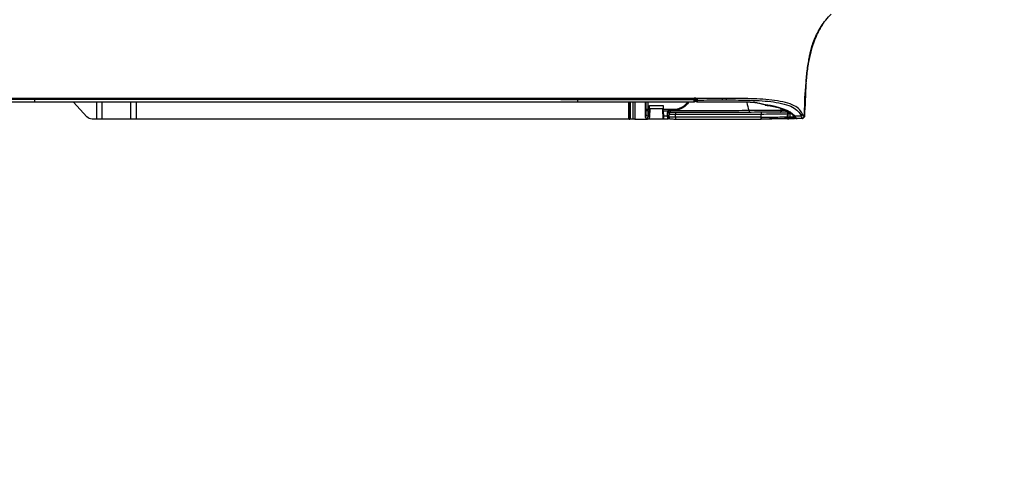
# Model space of a CAD drawing. Header units: millimetres. Extents: x -424979 to 718034, y -72486 to 344972.
# Tile 87 of 256: x 378970 to 379660, y 39987 to 40307. Entities that reach past the tile are written whole.
import ezdxf
from ezdxf.xclip import XClip

# ---------------------------------------------------------------- set-up
doc = ezdxf.new("R2010")
doc.units = ezdxf.units.MM
doc.header["$MEASUREMENT"] = 0
doc.header["$XCLIPFRAME"] = 0
doc.layers.add('0100_001_5_0_Nr_pióra__1', color=7, linetype='Continuous', lineweight=13)
doc.layers.add('0100_001_6_0_Nr_pióra__1', color=7, linetype='Continuous', lineweight=13)
doc.layers.add('IS_KLIM_urządzenia', color=3, linetype='Continuous')
doc.layers.add('Rysunki i obrazki', color=7, linetype='Continuous')
picture_1 = doc.add_image_def('image5.tif', size_in_pixel=(4960, 3508))
picture_2 = doc.add_image_def('image6.tif', size_in_pixel=(4960, 3507))

# ---------------------------------------------------------------- blocks, each defined once
blk = doc.blocks.new('Rysunek_5_5', base_point=(-249372.85, 44922.39))
at = {"layer": '0100_001_5_0_Nr_pióra__1', "color": 7, "lineweight": 13}
image = blk.add_image(picture_1, insert=(-270474.09, 30224.15), size_in_units=(41994.67, 29692.6), rotation=-0.403012, dxfattribs=at)
image.set_boundary_path([(-0.5, -0.5), (4959.5, 3507.5)])
blk = doc.blocks.new('Rysunek_6_6', base_point=(-286891.41, 45461))
at = {"layer": '0100_001_6_0_Nr_pióra__1', "color": 7, "lineweight": 13}
image = blk.add_image(picture_2, insert=(-308193.9, 31055.98), size_in_units=(41994.67, 29692.6), rotation=-1.195405, dxfattribs=at)
image.set_boundary_path([(-0.5, -0.5), (4959.5, 3506.5)])
blk = doc.blocks.new('G$CFEA986A8')
at = {"layer": 'IS_KLIM_urządzenia', "linetype": 'Continuous'}
for p, q in [((53.93, 200.11), (53.93, 200.96)), ((53.93, 199.16), (53.93, 200.11)), ((54.23, 201.26), (55.52, 201.26)), ((54.24, 200.26), (54.24, 199.31)), ((55.48, 200.26), (54.24, 200.26)), ((55.51, 198.89), (55.48, 200.26)), ((55.52, 201.26), (55.54, 201.26)), ((55.54, 201.26), (55.69, 198.26)), ((55.54, 201.26), (59.6, 201.26)), ((59.62, 201.26), (60.17, 201.26)), ((60.06, 200.26), (59.65, 200.26)), ((64.28, 201.26), (65.29, 201.26)), ((65.09, 201.06), (65.09, 200.26)), ((65.09, 200.26), (65.09, 196.29)), ((65.49, 201.26), (65.29, 201.26)), ((65.29, 200.27), (65.29, 201.26)), ((65.29, 200.27), (65.49, 200.27)), ((65.29, 196.29), (65.29, 200.27)), ((65.49, 201.26), (209.47, 201.26)), ((65.49, 201.26), (65.49, 200.27)), ((65.49, 200.27), (65.5, 196.29)), ((65.69, 200.26), (65.69, 201.06)), ((65.7, 196.29), (65.69, 200.26)), ((209.47, 196.29), (209.47, 201.26)), ((209.47, 201.26), (210.97, 201.26)), ((210.97, 201.26), (210.97, 196.29)), ((210.97, 201.26), (219.47, 201.26)), ((219.47, 196.29), (219.47, 201.26)), ((219.47, 201.26), (220.97, 201.26)), ((220.97, 201.26), (220.97, 196.29)), ((220.97, 201.26), (222.34, 201.26)), ((223.82, 200.61), (227.77, 196.29)), ((46.54, 196.29), (46.54, 196.24)), ((46.54, 195.58), (46.54, 195.13)), ((80.5, 196.29), (80.5, 196.24)), ((80.5, 196.24), (80.5, 195.58)), ((80.5, 195.58), (80.5, 195.13)), ((239.13, 196.24), (239.13, 196.29)), ((239.13, 195.13), (239.13, 195.58))]:
    blk.add_line(p, q, dxfattribs=at)
at = {"layer": 'IS_KLIM_urządzenia', "linetype": 'Continuous', "extrusion": (0, 0, -1)}
for centre, radius, start, end in [((-18.69, 199.74), 0.5, 182.0496, 269.8), ((-54.23, 200.96), 0.3, 0, 90), ((-222.34, 199.26), 2, 90, 137.5532), ((-45.54, 195.79), 0.5, 90, 180), ((-46.54, 195.79), 0.5, 0, 90)]:
    blk.add_arc(centre, radius, start, end, dxfattribs=at)
at = {"layer": 'IS_KLIM_urządzenia', "linetype": 'Continuous'}
for centre, radius, start, end in [((18.72, 200.56), 0.5, 357.7294, 89), ((65.29, 201.06), 0.2, 90, 179.94), ((65.49, 201.06), 0.2, 0.06, 90), ((25.66, 196.65), 0.5, 72.0675, 83.6302)]:
    blk.add_arc(centre, radius, start, end, dxfattribs=at)
for centre, major_axis, ratio, start_param, end_param in [((14.93, 200.53), (-0.026, 0.499), 0.9983, 0, 1.502362), ((15.36, 199.79), (0.457, 0.203), 0.909388, 1.232542, 2.687909), ((16.45, 200.61), (0.144, 0.479), 0.997743, 0.012939, 0.345034), ((16.95, 200.59), (-0.009, -0.5), 0.866632, 1.552217, 3.141593), ((17.2, 199.87), (0.375, 0.331), 0.874767, 6.258498, 7.242676), ((18.12, 200.57), (-0.009, -0.5), 0.86661, 1.552873, 3.141593), ((18.08, 199.73), (-0.002, 0.5), 0.86639, 4.116092, 4.679302), ((21.31, 198.76), (-0.002, 0.49), 0.738248, 0, 1.638372), ((26.9, 199.77), (0.002, -0.5), 0.034879, 0, 1.57242), ((26.93, 200.73), (0, 0.5), 0.034873, 4.714126, 6.335137), ((26.98, 200.73), (0, -0.5), 0.034873, 1.572542, 3.193553), ((51.98, 200.73), (0, -0.5), 0.034873, 1.572542, 3.193984), ((51.98, 199.85), (0.002, -0.5), 0.034879, 0, 1.57242), ((52.33, 198.36), (0, 0.3), 0.034873, 4.714134, 6.283185), ((53.41, 199.86), (0.002, -0.5), 0.988846, 0, 1.567605), ((53.43, 199.83), (-0.5, 0), 0.97477, 1.576144, 3.141593), ((53.43, 198.86), (-0.5, 0), 0.003693, 1.579523, 2.534048), ((53.43, 198.36), (0, 0.3), 0.034873, 4.714134, 6.283185), ((53.65, 198.39), (0.084, -0.288), 0.033955, 1.562656, 3.141593), ((54.11, 198.74), (-0.256, 0.157), 0.454954, 4.950735, 6.283185), ((54.23, 200.11), (-0.3, 0), 0.500503, 4.682189, 6.283185), ((54.23, 199.16), (-0.3, 0), 0.500503, 4.682189, 6.283185), ((59.99, 198.58), (-0.499, 0.025), 0.499537, 3.242371, 4.737227), ((60.06, 200.01), (-0.499, 0.025), 0.499537, 3.242371, 4.737227), ((60.17, 200.76), (0, 0.5), 0.996195, 4.713166, 6.283185), ((65.29, 200.26), (0.2, 0), 0.005236, 1.570788, 3.141593), ((65.49, 200.26), (0.2, 0), 0.005236, 0, 1.570791), ((25.66, 196.65), (0.055, 0.497), 0.256635, 6.28316, 6.727423), ((25.66, 196.65), (-0.154, -0.476), 0.571177, 3.141593, 3.672186), ((30.87, 195.79), (0, 0.5), 0.010876, 0, 0.428815), ((45.54, 195.79), (0, 0.5), 0.009623, 0, 0.426438), ((45.54, 195.79), (-0.5, 0), 0.910452, 3.141593, 4.716369), ((45.54, 195.22), (-0.5, 0), 0.910238, 3.141593, 4.716614), ((45.54, 195.22), (-0.001, 0.5), 0.004977, 0.42694, 1.572622), ((46.54, 195.79), (-0.5, 0), 0.894842, 4.712389, 6.283185), ((46.54, 195.13), (-0.5, 0), 0.894842, 4.712389, 6.283185), ((59.98, 198.33), (0.5, 0), 0.001724, 0.087267, 1.535915), ((45.54, 195.22), (-0.5, 0), 0.001837, 1.565823, 3.141593), ((46.54, 195.13), (-0.5, 0), 0.001524, 0, 1.570796)]:
    blk.add_ellipse(centre, major_axis=major_axis, ratio=ratio, start_param=start_param, end_param=end_param, dxfattribs=at)
at = {"layer": 'IS_KLIM_urządzenia', "linetype": 'Continuous', "extrusion": (0, 0, -1)}
for centre, major_axis, ratio, start_param, end_param in [((53.43, 199.16), (0.479, -0.142), 1, 5.994256, 6.545048), ((53.44, 199.31), (0.771, -0.214), 1, 6.012747, 6.56354), ((54.23, 199.26), (0, -2), 0.005231, 3.141593, 4.188473), ((55.62, 199.26), (0.11, -2), 0.052397, 2.097475, 3.144355)]:
    blk.add_ellipse(centre, major_axis=major_axis, ratio=ratio, start_param=start_param, end_param=end_param, dxfattribs=at)
at = {"layer": 'IS_KLIM_urządzenia', "linetype": 'Continuous'}
for points, knots in [([(14.21, 200.54), (14.17, 199.53), (14.12, 197.84), (14.05, 195.45), (13.98, 193.38), (13.88, 191.32), (13.68, 188.56), (13.37, 185.89), (13.01, 183.93), (12.88, 183.33)], [0, 0, 0, 0, 0.174844, 0.294563, 0.414282, 0.534001, 0.653719, 0.893157, 1, 1, 1, 1]), ([(14.29, 200.81), (14.28, 199.72), (14.24, 198.12), (14.2, 196.18), (14.17, 195.22), (14.15, 194.58), (14.11, 194.03), (14.06, 193.38), (13.96, 192.48), (13.91, 191.88), (13.89, 191.63)], [0, 0, 0, 0, 0.261726, 0.374815, 0.426057, 0.47543, 0.525874, 0.58018, 0.704159, 1, 1, 1, 1]), ([(14.21, 200.54), (14.21, 200.54), (14.21, 200.54), (14.21, 200.54), (14.24, 200.54), (14.28, 200.54), (14.28, 200.54), (14.28, 200.54)], [0, 0, 0, 0, 0.184418, 0.184418, 0.99996, 0.99996, 1, 1, 1, 1]), ([(14.91, 201.03), (14.8, 201.03), (14.8, 201.03), (14.72, 201.02), (14.69, 201.02), (14.69, 201.02)], [0, 0, 0, 0, 0.500965, 0.500965, 1, 1, 1, 1]), ([(14.86, 199.79), (15.27, 198.9), (15.97, 198.03), (18.72, 196.62), (20.82, 196.12), (25.21, 195.49), (27.58, 195.36), (32.29, 195.23), (34.65, 195.19), (37.02, 195.19)], [0, 0, 0, 0, 0.25, 0.25, 0.5, 0.5, 0.75, 0.75, 1, 1, 1, 1]), ([(14.91, 201.03), (15.24, 201.05), (15.57, 201.07), (16.08, 201.09), (16.24, 201.1), (16.41, 201.11)], [0, 0, 0, 0, 0.665624, 0.665624, 1, 1, 1, 1]), ([(17.18, 200.33), (16.78, 200.31), (16.38, 200.3), (15.77, 200.27), (15.55, 200.26), (15.33, 200.25)], [0, 0, 0, 0, 0.64643, 0.64643, 1, 1, 1, 1]), ([(37.02, 195.65), (34.71, 195.64), (32.4, 195.69), (27.8, 195.82), (25.48, 195.94), (21.18, 196.55), (19.11, 197.06), (16.41, 198.49), (15.73, 199.37), (15.33, 200.25)], [0, 0, 0, 0, 0.25, 0.25, 0.5, 0.5, 0.75, 0.75, 1, 1, 1, 1]), ([(17.58, 200.19), (17.53, 200.24), (17.28, 200.53), (17.02, 200.81), (16.81, 200.97), (16.69, 201.07), (16.57, 201.09), (16.54, 201.1)], [0, 0, 0, 0, 0.095996, 0.59266, 0.84646, 0.967214, 1, 1, 1, 1]), ([(19.22, 201.14), (18.71, 201.12), (17.99, 201.09), (17.43, 201.08), (17.25, 201.08)], [0, 0, 0, 0, 0.627909, 1, 1, 1, 1]), ([(18.55, 200.55), (18.38, 200.55), (18.22, 200.56), (17.83, 200.56), (17.6, 200.57), (17.38, 200.57)], [0, 0, 0, 0, 0.427577, 0.427577, 1, 1, 1, 1]), ([(25.22, 197.23), (24.9, 197.26), (23.92, 197.39), (22.4, 197.73), (20.73, 198.24), (19.32, 198.86), (18.3, 199.5), (17.85, 199.92), (17.7, 200.1)], [0, 0, 0, 0, 0.087973, 0.275439, 0.466673, 0.659321, 0.855696, 1, 1, 1, 1]), ([(18.12, 201.07), (18.26, 201.06), (18.38, 201.06), (18.64, 201.06), (18.72, 201.06), (18.72, 201.06)], [0, 0, 0, 0, 0.352743, 0.352743, 1, 1, 1, 1]), ([(18.52, 199.72), (18.52, 199.8), (18.52, 199.88), (18.53, 200.16), (18.54, 200.35), (18.55, 200.55)], [0, 0, 0, 0, 0.293814, 0.293814, 1, 1, 1, 1]), ([(18.72, 201.06), (18.72, 201.06), (19.6, 201.08), (22.63, 201.19), (24.74, 201.23), (26.93, 201.23)], [0, 0, 0, 0, 0.5, 0.5, 1, 1, 1, 1]), ([(19.17, 199.24), (19.58, 199.24), (20.23, 199.24), (22.58, 199.25), (24.7, 199.26), (26.9, 199.27)], [0, 0, 0, 0, 0.359642, 0.359642, 1, 1, 1, 1]), ([(19.22, 200.54), (19.21, 200.34), (19.2, 200.13), (19.19, 199.86), (19.19, 199.79), (19.18, 199.72)], [0, 0, 0, 0, 0.736288, 0.736288, 1, 1, 1, 1]), ([(26.91, 199.77), (24.85, 199.75), (22.86, 199.74), (20.02, 199.72), (19.18, 199.72), (19.18, 199.72)], [0, 0, 0, 0, 0.5, 0.5, 1, 1, 1, 1]), ([(19.22, 201.14), (19.58, 201.15), (20.3, 201.17), (21.53, 201.2), (23.05, 201.22), (24.87, 201.23), (26.28, 201.23), (26.98, 201.23)], [0, 0, 0, 0, 0.163195, 0.329907, 0.49928, 0.750989, 1, 1, 1, 1]), ([(26.95, 200.73), (24.89, 200.73), (22.89, 200.68), (20.05, 200.57), (19.22, 200.54), (19.22, 200.54)], [0, 0, 0, 0, 0.5, 0.5, 1, 1, 1, 1]), ([(19.71, 198.73), (19.85, 198.73), (20, 198.72), (20.4, 198.72), (20.63, 198.72), (20.94, 198.72)], [0, 0, 0, 0, 0.37651, 0.37651, 1, 1, 1, 1]), ([(20.94, 198.72), (20.95, 198.72), (20.96, 198.72), (20.97, 198.72), (20.97, 198.72), (20.97, 198.72), (20.97, 198.72), (20.97, 198.71), (20.97, 198.71), (20.97, 198.71), (20.97, 198.71), (20.98, 198.71), (20.98, 198.71), (20.98, 198.71)], [0, 0, 0, 0, 0.615634, 0.615634, 0.835116, 0.835116, 0.937229, 0.937229, 0.970666, 0.970666, 0.991316, 0.991316, 1, 1, 1, 1]), ([(21.06, 198.72), (22.51, 198.73), (24.09, 198.74), (27.27, 198.76), (28.87, 198.77), (30.48, 198.77)], [0, 0, 0, 0, 0.5, 0.5, 1, 1, 1, 1]), ([(21.11, 198.73), (21.11, 198.75), (21.11, 198.77), (21.11, 198.81), (21.11, 198.83), (21.11, 198.89), (21.12, 198.93), (21.14, 199.02), (21.15, 199.07), (21.18, 199.15), (21.2, 199.18), (21.24, 199.23), (21.27, 199.24), (21.29, 199.25), (21.3, 199.25), (21.3, 199.25)], [0, 0, 0, 0, 0.079375, 0.079375, 0.152142, 0.152142, 0.308093, 0.308093, 0.533795, 0.533795, 0.744603, 0.744603, 0.955402, 0.955402, 1, 1, 1, 1]), ([(26.9, 199.27), (27.23, 199.27), (27.56, 199.27), (29.23, 199.27), (30.56, 199.28), (37.22, 199.3), (42.55, 199.32), (49.25, 199.34), (50.62, 199.35), (51.98, 199.35)], [0, 0, 0, 0, 0.039838, 0.039838, 0.199192, 0.199192, 0.836607, 0.836607, 1, 1, 1, 1]), ([(26.95, 200.73), (26.95, 200.72), (26.95, 200.7), (26.94, 200.38), (26.92, 200.07), (26.91, 199.77)], [0, 0, 0, 0, 0.050907, 0.050907, 1, 1, 1, 1]), ([(52, 199.85), (51.67, 199.85), (51.33, 199.85), (49.67, 199.85), (48.33, 199.84), (41.67, 199.82), (36.34, 199.8), (29.65, 199.78), (28.28, 199.77), (26.91, 199.77)], [0, 0, 0, 0, 0.039838, 0.039838, 0.199192, 0.199192, 0.836607, 0.836607, 1, 1, 1, 1]), ([(26.99, 200.73), (27.33, 200.73), (27.66, 200.73), (29.33, 200.73), (30.66, 200.73), (37.32, 200.73), (42.65, 200.73), (49.32, 200.73), (50.66, 200.73), (52, 200.73)], [0, 0, 0, 0, 0.039967, 0.039967, 0.199835, 0.199835, 0.839306, 0.839306, 1, 1, 1, 1]), ([(30.48, 198.78), (30.48, 198.84), (30.48, 198.89), (30.48, 199), (30.48, 199.05), (30.48, 199.14), (30.48, 199.17), (30.48, 199.23), (30.48, 199.25), (30.49, 199.27), (30.49, 199.28), (30.49, 199.28), (30.49, 199.28), (30.49, 199.28)], [0, 0, 0, 0, 0.215384, 0.215384, 0.430768, 0.430768, 0.646164, 0.646164, 0.861588, 0.861588, 0.968092, 0.968092, 1, 1, 1, 1]), ([(30.48, 198.78), (30.81, 198.78), (31.14, 198.78), (32.81, 198.79), (34.14, 198.79), (40.81, 198.82), (46.14, 198.83), (52.13, 198.86), (52.78, 198.86), (53.43, 198.86)], [0, 0, 0, 0, 0.043508, 0.043508, 0.217737, 0.217737, 0.914651, 0.914651, 1, 1, 1, 1]), ([(48.08, 196.29), (48.28, 196.62), (48.52, 196.92), (49.71, 198.11), (51.01, 198.66), (52.33, 198.66)], [0, 0, 0, 0, 0.226904, 0.226904, 1, 1, 1, 1]), ([(53.93, 200.67), (53.93, 200.68), (53.93, 200.75), (53.89, 200.86), (53.81, 200.99), (53.72, 201.07), (53.63, 201.12), (53.56, 201.15), (53.47, 201.17), (53.32, 201.19), (53.02, 201.21), (52.48, 201.23), (52.05, 201.23), (51.82, 201.23), (51.78, 201.23)], [0, 0, 0, 0, 0.008737, 0.069232, 0.117614, 0.159413, 0.196322, 0.230426, 0.272625, 0.360337, 0.57868, 0.76722, 0.964188, 1, 1, 1, 1]), ([(51.98, 199.35), (52.17, 199.35), (52.36, 199.35), (52.68, 199.36), (52.83, 199.36), (53.07, 199.36), (53.18, 199.36), (53.34, 199.36), (53.39, 199.36), (53.41, 199.36)], [0, 0, 0, 0, 0.270422, 0.270422, 0.513615, 0.513615, 0.756808, 0.756808, 1, 1, 1, 1]), ([(52, 200.73), (52.12, 200.73), (52.25, 200.73), (52.58, 200.73), (52.8, 200.73), (53.18, 200.72), (53.35, 200.71), (53.63, 200.7), (53.74, 200.69), (53.89, 200.68), (53.93, 200.67), (53.93, 200.66)], [0, 0, 0, 0, 0.119883, 0.119883, 0.339691, 0.339691, 0.55974, 0.55974, 0.779888, 0.779888, 1, 1, 1, 1]), ([(53.91, 199.86), (53.87, 199.86), (53.8, 199.86), (53.59, 199.86), (53.45, 199.86), (53.12, 199.86), (52.93, 199.86), (52.5, 199.86), (52.25, 199.85), (52, 199.85)], [0, 0, 0, 0, 0.243193, 0.243193, 0.486385, 0.486385, 0.729578, 0.729578, 1, 1, 1, 1]), ([(52.33, 198.66), (52.53, 198.66), (52.73, 198.66), (53.1, 198.66), (53.26, 198.66), (53.43, 198.66)], [0, 0, 0, 0, 0.545123, 0.545123, 1, 1, 1, 1]), ([(53.43, 199.35), (53.43, 199.33), (53.43, 199.31), (53.43, 199.25), (53.43, 199.21), (53.43, 199.13), (53.43, 199.07), (53.43, 198.97), (53.43, 198.91), (53.43, 198.86)], [0, 0, 0, 0, 0.251437, 0.251437, 0.502865, 0.502865, 0.754279, 0.754279, 1, 1, 1, 1]), ([(53.86, 198.9), (53.85, 198.88), (53.84, 198.87), (53.8, 198.82), (53.77, 198.79), (53.73, 198.76), (53.72, 198.75), (53.67, 198.72), (53.62, 198.69), (53.57, 198.68)], [0, 0, 0, 0, 0.160482, 0.160482, 0.52212, 0.52212, 0.58886, 0.58886, 1, 1, 1, 1]), ([(53.67, 198.39), (53.75, 198.43), (53.83, 198.48), (53.97, 198.62), (54.03, 198.71), (54.09, 198.82), (54.11, 198.86), (54.12, 198.89)], [0, 0, 0, 0, 0.391531, 0.391531, 0.834377, 0.834377, 1, 1, 1, 1]), ([(55.51, 198.89), (55.51, 198.79), (55.51, 198.68), (55.52, 198.51), (55.52, 198.45), (55.53, 198.39)], [0, 0, 0, 0, 0.64422, 0.64422, 1, 1, 1, 1]), ([(59.6, 198.3), (59.61, 198.42), (59.61, 198.53), (59.62, 198.7), (59.62, 198.75), (59.62, 198.81)], [0, 0, 0, 0, 0.65065, 0.65065, 1, 1, 1, 1]), ([(59.65, 200.26), (59.66, 200.45), (59.66, 200.63), (59.66, 200.92), (59.65, 201.04), (59.64, 201.21), (59.63, 201.26), (59.62, 201.26)], [0, 0, 0, 0, 0.320954, 0.320954, 0.641904, 0.641904, 1, 1, 1, 1]), ([(59.99, 198.83), (60, 199.08), (60.01, 199.33), (60.04, 199.8), (60.05, 200.03), (60.06, 200.26)], [0, 0, 0, 0, 0.522709, 0.522709, 1, 1, 1, 1]), ([(59.99, 198.83), (59.99, 198.75), (59.99, 198.67), (59.99, 198.51), (60, 198.42), (60, 198.33), (60, 198.33), (60, 198.33)], [0, 0, 0, 0, 0.501708, 0.501708, 0.983156, 0.983156, 1, 1, 1, 1]), ([(60.06, 200.26), (60.07, 200.47), (60.08, 200.67), (60.1, 200.96), (60.11, 201.07), (60.14, 201.22), (60.16, 201.26), (60.17, 201.26)], [0, 0, 0, 0, 0.353708, 0.353708, 0.676927, 0.676927, 1, 1, 1, 1]), ([(63.8, 201.26), (62.76, 201.26), (61.72, 201.26), (60.66, 201.26), (60.64, 201.26), (60.48, 201.26), (60.33, 201.26), (60.18, 201.26)], [0, 0, 0, 0, 0.863472, 0.863472, 0.877231, 0.877231, 1, 1, 1, 1]), ([(60.56, 200.01), (60.54, 199.72), (60.53, 199.43), (60.5, 198.96), (60.49, 198.77), (60.48, 198.58)], [0, 0, 0, 0, 0.604042, 0.604042, 1, 1, 1, 1]), ([(60.48, 198.33), (60.48, 198.34), (60.48, 198.35), (60.48, 198.39), (60.48, 198.42), (60.48, 198.5), (60.48, 198.54), (60.48, 198.58)], [0, 0, 0, 0, 0.109897, 0.109897, 0.498525, 0.498525, 1, 1, 1, 1]), ([(60.67, 200.76), (60.65, 200.76), (60.64, 200.73), (60.61, 200.62), (60.6, 200.54), (60.57, 200.31), (60.56, 200.17), (60.56, 200.01)], [0, 0, 0, 0, 0.323211, 0.323211, 0.646457, 0.646457, 1, 1, 1, 1]), ([(13.84, 190.86), (13.85, 191.05), (13.99, 193.24), (14.05, 195.43), (14.11, 197.43)], [0, 0, 0, 0, 0.087292, 1, 1, 1, 1]), ([(30.87, 196.29), (34.81, 196.29), (38.74, 196.29), (43.63, 196.29), (44.58, 196.29), (45.54, 196.29)], [0, 0, 0, 0, 0.804889, 0.804889, 1, 1, 1, 1]), ([(45.54, 196.25), (45.37, 196.25), (45.2, 196.25), (43.71, 196.25), (42.37, 196.25), (37.65, 196.25), (34.26, 196.25), (30.87, 196.25)], [0, 0, 0, 0, 0.033958, 0.033958, 0.30672, 0.30672, 1, 1, 1, 1]), ([(37.02, 195.65), (37.02, 195.62), (37.02, 195.58), (37.02, 195.52), (37.02, 195.51), (37.02, 195.46), (37.02, 195.41), (37.02, 195.3), (37.02, 195.25), (37.02, 195.19)], [0, 0, 0, 0, 0.339646, 0.339646, 0.410746, 0.410746, 0.705373, 0.705373, 1, 1, 1, 1]), ([(45.54, 196.25), (45.54, 196.11), (45.54, 195.97), (45.54, 195.78), (45.54, 195.73), (45.54, 195.68)], [0, 0, 0, 0, 0.728288, 0.728288, 1, 1, 1, 1]), ([(46.54, 196.29), (46.71, 196.29), (46.87, 196.29), (48.37, 196.29), (49.71, 196.29), (56.37, 196.29), (61.71, 196.29), (71.52, 196.29), (76.01, 196.29), (80.5, 196.29)], [0, 0, 0, 0, 0.014724, 0.014724, 0.13252, 0.13252, 0.603704, 0.603704, 1, 1, 1, 1]), ([(46.54, 196.24), (46.54, 196.09), (46.54, 195.94), (46.54, 195.72), (46.54, 195.65), (46.54, 195.58)], [0, 0, 0, 0, 0.674851, 0.674851, 1, 1, 1, 1]), ([(52.34, 198.36), (51.1, 198.36), (49.89, 197.85), (48.81, 196.78), (48.63, 196.55), (48.46, 196.31)], [0, 0, 0, 0, 0.807469, 0.807469, 1, 1, 1, 1]), ([(53.44, 198.36), (53.24, 198.36), (53.04, 198.36), (52.67, 198.36), (52.51, 198.36), (52.34, 198.36)], [0, 0, 0, 0, 0.545123, 0.545123, 1, 1, 1, 1]), ([(55.59, 197.26), (55.57, 197.59), (55.55, 197.93), (55.53, 198.3), (55.53, 198.35), (55.53, 198.39)], [0, 0, 0, 0, 0.885108, 0.885108, 1, 1, 1, 1]), ([(55.59, 197.26), (55.58, 197.37), (55.58, 197.49), (55.57, 197.7), (55.57, 197.8), (55.56, 197.97), (55.57, 198.05), (55.57, 198.17), (55.57, 198.21), (55.58, 198.25), (55.58, 198.26), (55.59, 198.26)], [0, 0, 0, 0, 0.214139, 0.214139, 0.428302, 0.428302, 0.642148, 0.642148, 0.856248, 0.856248, 1, 1, 1, 1]), ([(55.59, 198.26), (56.25, 198.26), (56.92, 198.26), (58.24, 198.26), (58.89, 198.26), (59.55, 198.26)], [0, 0, 0, 0, 0.504617, 0.504617, 1, 1, 1, 1]), ([(59.55, 197.26), (58.88, 197.26), (58.22, 197.26), (56.9, 197.26), (56.24, 197.26), (55.59, 197.26)], [0, 0, 0, 0, 0.504597, 0.504597, 1, 1, 1, 1]), ([(59.6, 198.3), (59.6, 198.29), (59.6, 198.27), (59.58, 197.93), (59.57, 197.59), (59.55, 197.26)], [0, 0, 0, 0, 0.042191, 0.042191, 1, 1, 1, 1]), ([(59.55, 198.26), (59.55, 198.26), (59.56, 198.24), (59.57, 198.17), (59.57, 198.11), (59.57, 197.97), (59.57, 197.89), (59.57, 197.7), (59.56, 197.59), (59.56, 197.41), (59.55, 197.34), (59.55, 197.26)], [0, 0, 0, 0, 0.214776, 0.214776, 0.429554, 0.429554, 0.644336, 0.644336, 0.859321, 0.859321, 1, 1, 1, 1]), ([(80.5, 196.29), (94.71, 196.29), (108.92, 196.29), (161.8, 196.29), (200.47, 196.29), (239.13, 196.29)], [0, 0, 0, 0, 0.268807, 0.268807, 1, 1, 1, 1]), ([(37.04, 195.19), (37.45, 195.19), (37.86, 195.19), (38.27, 195.2), (38.27, 195.2), (38.27, 195.2)], [0, 0, 0, 0, 0.999951, 0.999951, 1, 1, 1, 1]), ([(13.2, 185.01), (13.26, 185.37), (13.53, 187.14), (13.7, 188.92), (13.8, 190.33)], [0, 0, 0, 0, 0.205915, 1, 1, 1, 1]), ([(9.04, 173.7), (9.64, 174.6), (10.17, 175.55), (11.68, 178.7), (12.38, 180.96), (12.99, 183.86), (13.1, 184.44), (13.2, 185.01)], [0, 0, 0, 0, 0.27031, 0.27031, 0.856348, 0.856348, 1, 1, 1, 1]), ([(12.9, 183.43), (12.87, 183.23), (12.78, 182.78), (12.61, 181.92), (12.45, 181.22), (12.25, 180.45), (11.92, 179.33), (11.37, 177.81), (10.52, 175.99), (9.02, 173.44), (7.61, 171.66), (6.52, 170.55)], [0, 0, 0, 0, 0.131561, 0.187092, 0.238012, 0.287017, 0.336427, 0.442316, 0.562752, 0.698039, 1, 1, 1, 1])]:
    blk.add_open_spline(points, degree=3, knots=knots, dxfattribs=at)
for points, degree in [([(14.29, 200.54), (14.32, 200.54), (14.34, 200.54), (14.43, 200.54)], 3), ([(14.43, 200.54), (14.51, 200.54), (14.64, 200.28), (14.86, 199.79)], 3), ([(15.33, 200.25), (15.11, 200.77), (14.98, 201.04), (14.91, 201.03)], 3), ([(16.59, 201.08), (16.51, 201.13), (16.41, 201.1)], 2), ([(16.41, 201.11), (16.42, 201.11), (16.42, 201.11), (16.42, 201.11)], 3), ([(16.42, 201.11), (16.51, 201.08), (16.77, 200.81), (17.18, 200.33)], 3), ([(16.54, 201.09), (16.65, 201.09), (16.79, 201.09), (16.96, 201.09)], 3), ([(16.96, 201.09), (17.35, 201.08), (17.74, 201.07), (18.12, 201.07)], 3), ([(17.18, 200.33), (18.51, 198.82), (21.65, 197.56), (25.65, 197.11)], 3), ([(17.7, 200.1), (17.59, 200.2)], 1), ([(18.11, 199.72), (18.24, 199.72), (18.38, 199.72), (18.52, 199.72)], 3), ([(18.52, 199.72), (18.96, 199.72), (19.18, 199.72), (19.18, 199.72)], 3), ([(19.22, 200.54), (19.22, 200.54), (18.99, 200.54), (18.55, 200.55)], 3), ([(19.16, 199.01), (19.17, 199.25), (19.18, 199.48), (19.18, 199.72)], 3), ([(19.18, 199.72), (19.18, 199.48), (19.17, 199.24), (19.16, 199)], 3), ([(19.18, 199.72), (19.19, 199.99), (19.2, 200.26), (19.22, 200.54)], 3), ([(19.22, 200.54), (19.21, 200.31), (19.2, 200.08), (19.19, 199.85)], 3), ([(19.19, 199.85), (19.19, 199.92), (19.19, 199.98), (19.2, 200.05)], 3), ([(20.98, 198.71), (21.01, 198.72), (21.06, 198.72), (21.11, 198.73)], 3), ([(21.06, 198.72), (21.08, 198.53), (21.1, 198.34), (21.12, 198.15)], 3), ([(26.99, 200.73), (26.98, 200.73), (26.97, 200.73), (26.95, 200.73)], 3), ([(51.98, 201.23), (43.65, 201.23), (35.31, 201.23), (26.98, 201.23)], 3), ([(30.48, 198.77), (30.48, 198.78), (30.48, 198.78), (30.48, 198.78)], 3), ([(31.12, 196.41), (30.98, 197.21), (30.77, 198), (30.48, 198.77)], 3), ([(52, 199.85), (52, 200.15), (52, 200.44), (52, 200.73)], 3), ([(53.41, 199.36), (53.43, 199.36), (53.43, 199.35), (53.43, 199.35)], 3), ([(53.43, 198.66), (53.48, 198.66), (53.52, 198.66), (53.57, 198.68)], 3), ([(53.93, 200.66), (53.93, 200.47), (53.93, 200.29), (53.93, 200.11)], 3), ([(54.12, 198.89), (54.58, 198.89), (55.05, 198.89), (55.51, 198.89)], 3), ([(59.45, 198.26), (59.5, 199.26), (59.55, 200.26), (59.6, 201.26)], 3), ([(59.6, 201.26), (59.6, 201.26), (59.61, 201.26), (59.62, 201.26)], 3), ([(59.65, 200.26), (59.64, 199.78), (59.63, 199.29), (59.62, 198.81)], 3), ([(59.99, 198.83), (59.86, 198.82), (59.74, 198.81), (59.62, 198.81)], 3), ([(60.17, 201.26), (60.17, 201.26), (60.18, 201.26), (60.18, 201.26)], 3), ([(60.68, 200.76), (60.67, 200.76), (60.67, 200.76), (60.67, 200.76)], 3), ([(60.68, 200.76), (60.68, 199.27), (60.68, 197.78), (60.68, 196.29)], 3), ([(63.8, 196.29), (63.8, 197.95), (63.8, 199.6), (63.8, 201.26)], 3), ([(63.8, 201.26), (63.96, 201.26), (64.12, 201.26), (64.28, 201.26)], 3), ([(64.28, 201.26), (64.28, 199.6), (64.28, 197.95), (64.28, 196.29)], 3), ([(13.91, 192.08), (14.01, 193.86), (14.05, 195.65), (14.11, 197.43)], 3), ([(25.72, 197.16), (25.22, 197.23)], 1), ([(30.87, 196.25), (28.93, 196.25), (27.16, 196.62), (25.65, 197.11)], 3), ([(25.81, 197.13), (26.03, 197.06), (26.25, 196.99), (26.47, 196.93)], 3), ([(25.81, 197.13), (27.26, 196.66), (29, 196.29), (30.87, 196.29)], 3), ([(28.66, 196.46), (28.68, 196.45), (28.7, 196.45), (28.72, 196.45)], 3), ([(38.27, 195.65), (37.85, 195.65), (37.44, 195.65), (37.02, 195.65)], 3), ([(45.54, 195.68), (43.12, 195.67), (40.69, 195.66), (38.27, 195.65)], 3), ([(38.27, 195.65), (38.27, 195.57), (38.27, 195.39), (38.27, 195.2)], 3), ([(46.04, 195.22), (46.04, 195.41), (46.04, 195.6), (46.04, 195.79)], 3), ([(80.5, 196.24), (69.18, 196.24), (57.86, 196.24), (46.54, 196.24)], 3), ([(46.54, 195.58), (57.86, 195.58), (69.18, 195.58), (80.5, 195.58)], 3), ([(53.67, 198.39), (53.59, 198.37), (53.52, 198.36), (53.44, 198.36)], 3), ([(55.53, 198.39), (54.91, 198.39), (54.29, 198.39), (53.67, 198.39)], 3), ([(60, 198.33), (59.87, 198.32), (59.73, 198.31), (59.6, 198.3)], 3), ([(60, 196.29), (60, 196.97), (60, 197.65), (60, 198.33)], 3), ([(60.48, 198.33), (60.48, 197.65), (60.48, 196.97), (60.48, 196.29)], 3), ([(239.13, 196.24), (186.25, 196.24), (133.37, 196.24), (80.5, 196.24)], 3), ([(80.5, 195.58), (133.37, 195.58), (186.25, 195.58), (239.13, 195.58)], 3), ([(239.13, 196.29), (266.37, 196.29), (293.61, 196.29), (320.84, 196.29)], 3), ([(320.84, 196.24), (293.61, 196.24), (266.37, 196.24), (239.13, 196.24)], 3), ([(239.13, 195.58), (239.13, 195.8), (239.13, 196.02), (239.13, 196.24)], 3), ([(239.13, 195.58), (252.17, 195.58), (265.2, 195.58), (278.23, 195.58)], 3), ([(13.99, 193.69), (13.97, 193.3), (13.95, 192.92), (13.94, 192.54)], 3), ([(37.02, 195.19), (37.02, 195.19), (37.03, 195.19), (37.04, 195.19)], 3), ([(38.27, 195.2), (40.7, 195.21), (43.12, 195.22), (45.54, 195.22)], 3), ([(46.04, 195.13), (46.04, 195.16), (46.04, 195.19), (46.04, 195.22)], 3), ([(50.72, 195.13), (49.33, 195.13), (47.93, 195.13), (46.54, 195.13)], 3), ([(80.5, 195.13), (70.57, 195.13), (60.65, 195.13), (50.72, 195.13)], 3), ([(239.13, 195.13), (186.25, 195.13), (133.37, 195.13), (80.5, 195.13)], 3), ([(278.23, 195.13), (265.2, 195.13), (252.17, 195.13), (239.13, 195.13)], 3), ([(13.25, 185.33), (13.23, 185.23), (13.22, 185.12), (13.2, 185.01)], 3), ([(10.41, 176.07), (10.45, 176.13), (10.48, 176.2), (10.52, 176.27)], 3)]:
    blk.add_open_spline(points, degree=degree, dxfattribs=at)

msp = doc.modelspace()

# ---------------------------------------------------------------- block references
at = {"layer": 'IS_KLIM_urządzenia', "xscale": 2.4, "yscale": 2.4, "zscale": 2.4, "rotation": 179.9922287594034}
msp.add_blockref('G$CFEA986A8', (379554.24, 40720.06), dxfattribs=at)
at = {"layer": 'Rysunki i obrazki', "color": 151, "linetype": 'Continuous', "lineweight": 20, "true_color": 0x80c2ff}
ref = msp.add_blockref('Rysunek_6_6', (361669.9, 45461), dxfattribs=at)
XClip(ref).set_block_clipping_path([(-308193.8982892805, 31055.984616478), (-266208.371343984, 30179.8821280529), (-265588.9174272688, 59866.0198290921), (-307574.4443725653, 60742.1223175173)])
ref = msp.add_blockref('Rysunek_5_5', (399188.46, 44922.39), dxfattribs=at)
XClip(ref).set_block_clipping_path([(-270474.0894452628, 30224.1511122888), (-228480.4616276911, 29928.768032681), (-228271.6091155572, 59620.6335077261), (-270265.2369331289, 59916.0165873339)])

doc.saveas('drawing.dxf')
